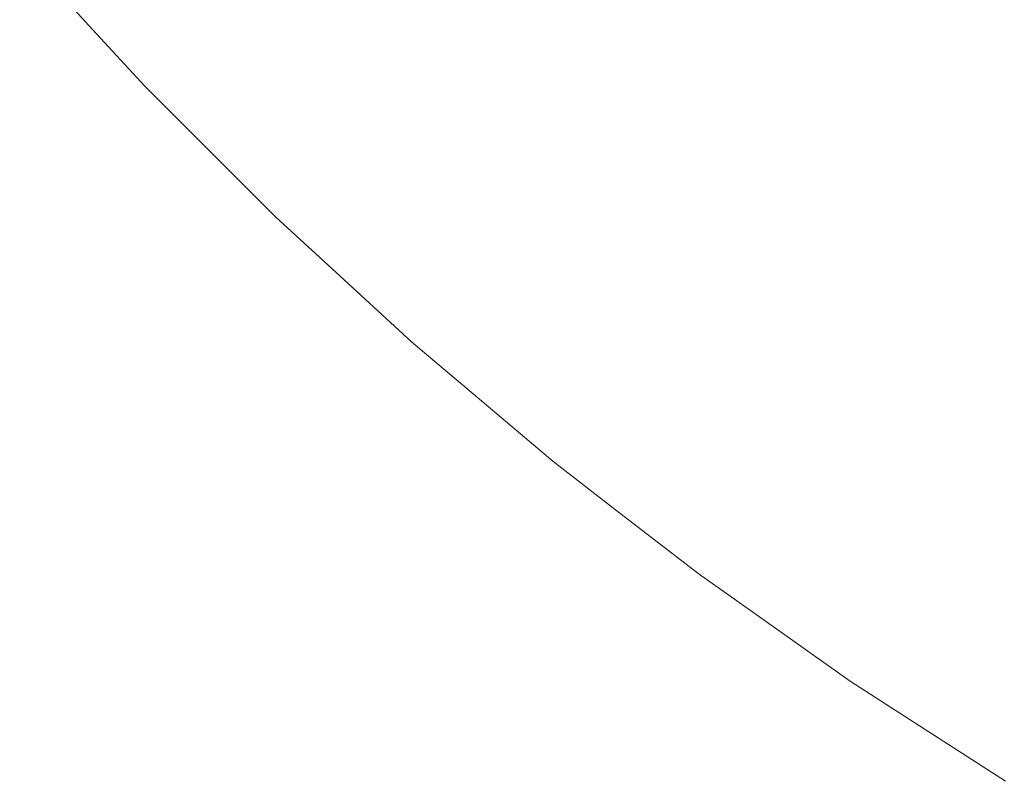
# Model space of a CAD drawing. Header units: centimetres. Extents: x -25.9 to 27.4, y -28.2 to -26.4.
# Tile 1 of 199: x -25.9036 to -25.881, y -28.1452 to -28.1277. Entities that reach past the tile are written whole.
import ezdxf

# ---------------------------------------------------------------- set-up
doc = ezdxf.new("R2010")
doc.units = ezdxf.units.CM
doc.header["$LTSCALE"] = 2.54
doc.layers.add('Lucido design-1', color=7, linetype='Continuous')

# ---------------------------------------------------------------- blocks, each defined once
blk = doc.blocks.new('Gruppo-4-1')
at = {"color": 7, "linetype": 'Continuous', "lineweight": 9}
for points, invisible_edges in [([(-25.886873, -28.126255, 540.467045), (-25.889632, -28.12372, 540.467045), (-25.890941, -28.125086, 540.463308), (-25.888122, -28.127674, 540.463308)], 15), ([(-25.899185, -28.127687, 539.79928), (-25.901994, -28.124629, 539.79928), (-25.901289, -28.124008, 539.795262), (-25.898507, -28.127037, 539.795262)], 15), ([(-25.89871, -28.127232, 540.443675), (-25.901501, -28.124195, 540.443675), (-25.902176, -28.124789, 540.439608), (-25.89936, -28.127855, 540.439608)], 15), ([(-25.89396, -28.128235, 539.787368), (-25.896797, -28.125398, 539.787368), (-25.895768, -28.124413, 539.783506), (-25.892974, -28.127207, 539.783506)], 15), ([(-25.883777, -28.128383, 539.772337), (-25.88663, -28.125978, 539.772337), (-25.885288, -28.124454, 539.768772), (-25.882502, -28.126804, 539.768772)], 15), ([(-25.89936, -28.127855, 540.439608), (-25.902176, -28.124789, 540.439608), (-25.902724, -28.125271, 540.435511), (-25.899887, -28.12836, 540.435511)], 15), ([(-25.899744, -28.128223, 539.803337), (-25.902575, -28.12514, 539.803337), (-25.901994, -28.124629, 539.79928), (-25.899185, -28.127687, 539.79928)], 15), ([(-25.893225, -28.127468, 540.455624), (-25.89603, -28.124663, 540.455624), (-25.897044, -28.125635, 540.45169), (-25.894197, -28.128483, 540.45169)], 15), ([(-25.882722, -28.127076, 540.470703), (-25.88552, -28.124717, 540.470703), (-25.886873, -28.126255, 540.467045), (-25.884008, -28.12867, 540.467045)], 15), ([(-25.889019, -28.128694, 539.77971), (-25.89188, -28.126066, 539.77971), (-25.890681, -28.124814, 539.775984), (-25.887874, -28.127392, 539.775984)], 15), ([(-25.900181, -28.128642, 539.807427), (-25.90303, -28.12554, 539.807427), (-25.902575, -28.12514, 539.803337), (-25.899744, -28.128223, 539.803337)], 15), ([(-25.888122, -28.127674, 540.463308), (-25.890941, -28.125086, 540.463308), (-25.892139, -28.126336, 540.459498), (-25.889266, -28.128974, 540.459498)], 15), ([(-25.879618, -28.129033, 539.768772), (-25.882502, -28.126804, 539.768772), (-25.881137, -28.125114, 539.765297), (-25.878326, -28.127286, 539.765297)], 15), ([(-25.899887, -28.12836, 540.435511), (-25.902724, -28.125271, 540.435511), (-25.903143, -28.12564, 540.43139), (-25.90029, -28.128746, 540.43139)], 15), ([(-25.894835, -28.129149, 539.791289), (-25.89771, -28.126274, 539.791289), (-25.896797, -28.125398, 539.787368), (-25.89396, -28.128235, 539.787368)], 15), ([(-25.878517, -28.127544, 540.474275), (-25.881339, -28.125363, 540.474275), (-25.882722, -28.127076, 540.470703), (-25.879826, -28.129315, 540.470703)], 15), ([(-25.90029, -28.128746, 540.43139), (-25.903143, -28.12564, 540.43139), (-25.903433, -28.125895, 540.427254), (-25.900569, -28.129013, 540.427254)], 15), ([(-25.900496, -28.128944, 539.811541), (-25.903357, -28.125829, 539.811541), (-25.90303, -28.12554, 539.807427), (-25.900181, -28.128642, 539.807427)], 15), ([(-25.894197, -28.128483, 540.45169), (-25.897044, -28.125635, 540.45169), (-25.897938, -28.126492, 540.447705), (-25.895053, -28.129376, 540.447705)], 15), ([(-25.900569, -28.129013, 540.427254), (-25.903433, -28.125895, 540.427254), (-25.903593, -28.126036, 540.423108), (-25.900723, -28.129161, 540.423108)], 15), ([(-25.900688, -28.129128, 539.815674), (-25.903557, -28.126005, 539.815674), (-25.903357, -28.125829, 539.811541), (-25.900496, -28.128944, 539.811541)], 15), ([(-25.901954, -28.127891, 539.820033), (-25.903629, -28.126067, 539.820033), (-25.903557, -28.126005, 539.815674), (-25.900688, -28.129128, 539.815674)], 14), ([(-25.900723, -28.129161, 540.423108), (-25.903593, -28.126036, 540.423108), (-25.903629, -28.126067, 540.420033), (-25.901954, -28.127891, 540.420033)], 11), ([(-25.903629, -28.126067, 539.820033), (-25.901954, -28.127891, 539.820033), (-25.901954, -28.127891, 540.420033), (-25.903629, -28.126067, 540.420033)], 10), ([(-25.890064, -28.12988, 539.783506), (-25.892974, -28.127207, 539.783506), (-25.89188, -28.126066, 539.77971), (-25.889019, -28.128694, 539.77971)], 15), ([(-25.88496, -28.129849, 539.775984), (-25.887874, -28.127392, 539.775984), (-25.88663, -28.125978, 539.772337), (-25.883777, -28.128383, 539.772337)], 15), ([(-25.895599, -28.129945, 539.795262), (-25.898507, -28.127037, 539.795262), (-25.89771, -28.126274, 539.791289), (-25.894835, -28.129149, 539.791289)], 15), ([(-25.889266, -28.128974, 540.459498), (-25.892139, -28.126336, 540.459498), (-25.893225, -28.127468, 540.455624), (-25.890303, -28.130152, 540.455624)], 15), ([(-25.884008, -28.12867, 540.467045), (-25.886873, -28.126255, 540.467045), (-25.888122, -28.127674, 540.463308), (-25.885197, -28.130141, 540.463308)], 15), ([(-25.895053, -28.129376, 540.447705), (-25.897938, -28.126492, 540.447705), (-25.89871, -28.127232, 540.443675), (-25.895794, -28.130149, 540.443675)], 15), ([(-25.880825, -28.130665, 539.772337), (-25.883777, -28.128383, 539.772337), (-25.882502, -28.126804, 539.768772), (-25.879618, -28.129033, 539.768772)], 15), ([(-25.896249, -28.130624, 539.79928), (-25.899185, -28.127687, 539.79928), (-25.898507, -28.127037, 539.795262), (-25.895599, -28.129945, 539.795262)], 15), ([(-25.895794, -28.130149, 540.443675), (-25.89871, -28.127232, 540.443675), (-25.89936, -28.127855, 540.439608), (-25.896417, -28.130799, 540.439608)], 15), ([(-25.891005, -28.130949, 539.787368), (-25.89396, -28.128235, 539.787368), (-25.892974, -28.127207, 539.783506), (-25.890064, -28.12988, 539.783506)], 15), ([(-25.879826, -28.129315, 540.470703), (-25.882722, -28.127076, 540.470703), (-25.884008, -28.12867, 540.467045), (-25.881044, -28.130961, 540.467045)], 15), ([(-25.890303, -28.130152, 540.455624), (-25.893225, -28.127468, 540.455624), (-25.894197, -28.128483, 540.45169), (-25.891231, -28.131207, 540.45169)], 15), ([(-25.88605, -28.131198, 539.77971), (-25.889019, -28.128694, 539.77971), (-25.887874, -28.127392, 539.775984), (-25.88496, -28.129849, 539.775984)], 15), ([(-25.896784, -28.131182, 539.803337), (-25.899744, -28.128223, 539.803337), (-25.899185, -28.127687, 539.79928), (-25.896249, -28.130624, 539.79928)], 15), ([(-25.885197, -28.130141, 540.463308), (-25.888122, -28.127674, 540.463308), (-25.889266, -28.128974, 540.459498), (-25.886284, -28.131488, 540.459498)], 15), ([(-25.901954, -28.127891, 540.420033), (-25.900757, -28.129194, 540.420033), (-25.900723, -28.129161, 540.423108)], 10), ([(-25.900757, -28.129194, 540.420033), (-25.901954, -28.127891, 540.420033), (-25.901954, -28.127891, 539.820033), (-25.900757, -28.129194, 539.820033)], 10), ([(-25.900688, -28.129128, 539.815674), (-25.900757, -28.129194, 539.820033), (-25.901954, -28.127891, 539.820033)], 9), ([(-25.896417, -28.130799, 540.439608), (-25.89936, -28.127855, 540.439608), (-25.899887, -28.12836, 540.435511), (-25.896921, -28.131326, 540.435511)], 15), ([(-25.896921, -28.131326, 540.435511), (-25.899887, -28.12836, 540.435511), (-25.90029, -28.128746, 540.43139), (-25.897308, -28.131729, 540.43139)], 15), ([(-25.897203, -28.13162, 539.807427), (-25.900181, -28.128642, 539.807427), (-25.899744, -28.128223, 539.803337), (-25.896784, -28.131182, 539.803337)], 15), ([(-25.891841, -28.131899, 539.791289), (-25.894835, -28.129149, 539.791289), (-25.89396, -28.128235, 539.787368), (-25.891005, -28.130949, 539.787368)], 15), ([(-25.881945, -28.132179, 539.775984), (-25.88496, -28.129849, 539.775984), (-25.883777, -28.128383, 539.772337), (-25.880825, -28.130665, 539.772337)], 15), ([(-25.897505, -28.131935, 539.811541), (-25.900496, -28.128944, 539.811541), (-25.900181, -28.128642, 539.807427), (-25.897203, -28.13162, 539.807427)], 15), ([(-25.891231, -28.131207, 540.45169), (-25.894197, -28.128483, 540.45169), (-25.895053, -28.129376, 540.447705), (-25.892049, -28.132136, 540.447705)], 15), ([(-25.897308, -28.131729, 540.43139), (-25.90029, -28.128746, 540.43139), (-25.900569, -28.129013, 540.427254), (-25.897575, -28.132007, 540.427254)], 15), ([(-25.887043, -28.132427, 539.783506), (-25.890064, -28.12988, 539.783506), (-25.889019, -28.128694, 539.77971), (-25.88605, -28.131198, 539.77971)], 15), ([(-25.881044, -28.130961, 540.467045), (-25.884008, -28.12867, 540.467045), (-25.885197, -28.130141, 540.463308), (-25.882169, -28.132482, 540.463308)], 15), ([(-25.897575, -28.132007, 540.427254), (-25.900569, -28.129013, 540.427254), (-25.900723, -28.129161, 540.423108), (-25.897723, -28.132161, 540.423108)], 15), ([(-25.89769, -28.132127, 539.815674), (-25.900688, -28.129128, 539.815674), (-25.900496, -28.128944, 539.811541), (-25.897505, -28.131935, 539.811541)], 15), ([(-25.886284, -28.131488, 540.459498), (-25.889266, -28.128974, 540.459498), (-25.890303, -28.130152, 540.455624), (-25.88727, -28.132709, 540.455624)], 15), ([(-25.899127, -28.130824, 539.820033), (-25.900757, -28.129194, 539.820033), (-25.900688, -28.129128, 539.815674), (-25.89769, -28.132127, 539.815674)], 14), ([(-25.897723, -28.132161, 540.423108), (-25.900723, -28.129161, 540.423108), (-25.900757, -28.129194, 540.420033), (-25.899127, -28.130824, 540.420033)], 11), ([(-25.900757, -28.129194, 539.820033), (-25.899127, -28.130824, 539.820033), (-25.899127, -28.130824, 540.420033), (-25.900757, -28.129194, 540.420033)], 10), ([(-25.89257, -28.132728, 539.795262), (-25.895599, -28.129945, 539.795262), (-25.894835, -28.129149, 539.791289), (-25.891841, -28.131899, 539.791289)], 15), ([(-25.876838, -28.131428, 540.470703), (-25.879826, -28.129315, 540.470703), (-25.881044, -28.130961, 540.467045), (-25.877985, -28.133125, 540.467045)], 15), ([(-25.892049, -28.132136, 540.447705), (-25.895053, -28.129376, 540.447705), (-25.895794, -28.130149, 540.443675), (-25.892756, -28.132939, 540.443675)], 15), ([(-25.89319, -28.133433, 539.79928), (-25.896249, -28.130624, 539.79928), (-25.895599, -28.129945, 539.795262), (-25.89257, -28.132728, 539.795262)], 15), ([(-25.887937, -28.133536, 539.787368), (-25.891005, -28.130949, 539.787368), (-25.890064, -28.12988, 539.783506), (-25.887043, -28.132427, 539.783506)], 15), ([(-25.882976, -28.133573, 539.77971), (-25.88605, -28.131198, 539.77971), (-25.88496, -28.129849, 539.775984), (-25.881945, -28.132179, 539.775984)], 15), ([(-25.892756, -28.132939, 540.443675), (-25.895794, -28.130149, 540.443675), (-25.896417, -28.130799, 540.439608), (-25.893351, -28.133615, 540.439608)], 15), ([(-25.88727, -28.132709, 540.455624), (-25.890303, -28.130152, 540.455624), (-25.891231, -28.131207, 540.45169), (-25.888153, -28.133802, 540.45169)], 15), ([(-25.882169, -28.132482, 540.463308), (-25.885197, -28.130141, 540.463308), (-25.886284, -28.131488, 540.459498), (-25.883198, -28.133874, 540.459498)], 15), ([(-25.893702, -28.134014, 539.803337), (-25.896784, -28.131182, 539.803337), (-25.896249, -28.130624, 539.79928), (-25.89319, -28.133433, 539.79928)], 15), ([(-25.878834, -28.13438, 539.775984), (-25.881945, -28.132179, 539.775984), (-25.880825, -28.130665, 539.772337), (-25.877779, -28.132819, 539.772337)], 15), ([(-25.899127, -28.130824, 540.420033), (-25.897755, -28.132196, 540.420033), (-25.897723, -28.132161, 540.423108)], 10), ([(-25.897755, -28.132196, 540.420033), (-25.899127, -28.130824, 540.420033), (-25.899127, -28.130824, 539.820033), (-25.897755, -28.132196, 539.820033)], 10), ([(-25.89769, -28.132127, 539.815674), (-25.897755, -28.132196, 539.820033), (-25.899127, -28.130824, 539.820033)], 9), ([(-25.893351, -28.133615, 540.439608), (-25.896417, -28.130799, 540.439608), (-25.896921, -28.131326, 540.435511), (-25.893833, -28.134163, 540.435511)], 15), ([(-25.888732, -28.13452, 539.791289), (-25.891841, -28.131899, 539.791289), (-25.891005, -28.130949, 539.787368), (-25.887937, -28.133536, 539.787368)], 15), ([(-25.877985, -28.133125, 540.467045), (-25.881044, -28.130961, 540.467045), (-25.882169, -28.132482, 540.463308), (-25.879044, -28.134692, 540.463308)], 15), ([(-25.893833, -28.134163, 540.435511), (-25.896921, -28.131326, 540.435511), (-25.897308, -28.131729, 540.43139), (-25.894201, -28.134582, 540.43139)], 15), ([(-25.894102, -28.134468, 539.807427), (-25.897203, -28.13162, 539.807427), (-25.896784, -28.131182, 539.803337), (-25.893702, -28.134014, 539.803337)], 15), ([(-25.888153, -28.133802, 540.45169), (-25.891231, -28.131207, 540.45169), (-25.892049, -28.132136, 540.447705), (-25.88893, -28.134765, 540.447705)], 15), ([(-25.883916, -28.134844, 539.783506), (-25.887043, -28.132427, 539.783506), (-25.88605, -28.131198, 539.77971), (-25.882976, -28.133573, 539.77971)], 15), ([(-25.883198, -28.133874, 540.459498), (-25.886284, -28.131488, 540.459498), (-25.88727, -28.132709, 540.455624), (-25.884131, -28.135135, 540.455624)], 15), ([(-25.894201, -28.134582, 540.43139), (-25.897308, -28.131729, 540.43139), (-25.897575, -28.132007, 540.427254), (-25.894456, -28.134871, 540.427254)], 15), ([(-25.89439, -28.134796, 539.811541), (-25.897505, -28.131935, 539.811541), (-25.897203, -28.13162, 539.807427), (-25.894102, -28.134468, 539.807427)], 15), ([(-25.894456, -28.134871, 540.427254), (-25.897575, -28.132007, 540.427254), (-25.897723, -28.132161, 540.423108), (-25.894598, -28.135032, 540.423108)], 15), ([(-25.894566, -28.134996, 539.815674), (-25.89769, -28.132127, 539.815674), (-25.897505, -28.131935, 539.811541), (-25.89439, -28.134796, 539.811541)], 15), ([(-25.889425, -28.135379, 539.795262), (-25.89257, -28.132728, 539.795262), (-25.891841, -28.131899, 539.791289), (-25.888732, -28.13452, 539.791289)], 15), ([(-25.896179, -28.133643, 539.820033), (-25.897755, -28.132196, 539.820033), (-25.89769, -28.132127, 539.815674), (-25.894566, -28.134996, 539.815674)], 14), ([(-25.894598, -28.135032, 540.423108), (-25.897723, -28.132161, 540.423108), (-25.897755, -28.132196, 540.420033), (-25.896179, -28.133643, 540.420033)], 11), ([(-25.897755, -28.132196, 539.820033), (-25.896179, -28.133643, 539.820033), (-25.896179, -28.133643, 540.420033), (-25.897755, -28.132196, 540.420033)], 10), ([(-25.88893, -28.134765, 540.447705), (-25.892049, -28.132136, 540.447705), (-25.892756, -28.132939, 540.443675), (-25.889602, -28.135598, 540.443675)], 15), ([(-25.879804, -28.135817, 539.77971), (-25.882976, -28.133573, 539.77971), (-25.881945, -28.132179, 539.775984), (-25.878834, -28.13438, 539.775984)], 15), ([(-25.884763, -28.135989, 539.787368), (-25.887937, -28.133536, 539.787368), (-25.887043, -28.132427, 539.783506), (-25.883916, -28.134844, 539.783506)], 15), ([(-25.879044, -28.134692, 540.463308), (-25.882169, -28.132482, 540.463308), (-25.883198, -28.133874, 540.459498), (-25.880014, -28.136126, 540.459498)], 15), ([(-25.890016, -28.13611, 539.79928), (-25.89319, -28.133433, 539.79928), (-25.89257, -28.132728, 539.795262), (-25.889425, -28.135379, 539.795262)], 15), ([(-25.884131, -28.135135, 540.455624), (-25.88727, -28.132709, 540.455624), (-25.888153, -28.133802, 540.45169), (-25.884967, -28.136265, 540.45169)], 15), ([(-25.889602, -28.135598, 540.443675), (-25.892756, -28.132939, 540.443675), (-25.893351, -28.133615, 540.439608), (-25.890168, -28.136298, 540.439608)], 15), ([(-25.890168, -28.136298, 540.439608), (-25.893351, -28.133615, 540.439608), (-25.893833, -28.134163, 540.435511), (-25.890626, -28.136866, 540.435511)], 15), ([(-25.890502, -28.136712, 539.803337), (-25.893702, -28.134014, 539.803337), (-25.89319, -28.133433, 539.79928), (-25.890016, -28.13611, 539.79928)], 15), ([(-25.885515, -28.137007, 539.791289), (-25.888732, -28.13452, 539.791289), (-25.887937, -28.133536, 539.787368), (-25.884763, -28.135989, 539.787368)], 15), ([(-25.88069, -28.137126, 539.783506), (-25.883916, -28.134844, 539.783506), (-25.882976, -28.133573, 539.77971), (-25.879804, -28.135817, 539.77971)], 15), ([(-25.896179, -28.133643, 540.420033), (-25.894629, -28.135067, 540.420033), (-25.894598, -28.135032, 540.423108)], 10), ([(-25.894629, -28.135067, 540.420033), (-25.896179, -28.133643, 540.420033), (-25.896179, -28.133643, 539.820033), (-25.894629, -28.135067, 539.820033)], 10), ([(-25.894566, -28.134996, 539.815674), (-25.894629, -28.135067, 539.820033), (-25.896179, -28.133643, 539.820033)], 9), ([(-25.884967, -28.136265, 540.45169), (-25.888153, -28.133802, 540.45169), (-25.88893, -28.134765, 540.447705), (-25.885703, -28.13726, 540.447705)], 15), ([(-25.890882, -28.137183, 539.807427), (-25.894102, -28.134468, 539.807427), (-25.893702, -28.134014, 539.803337), (-25.890502, -28.136712, 539.803337)], 15), ([(-25.880014, -28.136126, 540.459498), (-25.883198, -28.133874, 540.459498), (-25.884131, -28.135135, 540.455624), (-25.880892, -28.137426, 540.455624)], 15), ([(-25.890626, -28.136866, 540.435511), (-25.893833, -28.134163, 540.435511), (-25.894201, -28.134582, 540.43139), (-25.890977, -28.1373, 540.43139)], 15), ([(-25.891156, -28.137523, 539.811541), (-25.89439, -28.134796, 539.811541), (-25.894102, -28.134468, 539.807427), (-25.890882, -28.137183, 539.807427)], 15), ([(-25.886171, -28.137894, 539.795262), (-25.889425, -28.135379, 539.795262), (-25.888732, -28.13452, 539.791289), (-25.885515, -28.137007, 539.791289)], 15), ([(-25.890977, -28.1373, 540.43139), (-25.894201, -28.134582, 540.43139), (-25.894456, -28.134871, 540.427254), (-25.891219, -28.1376, 540.427254)], 15), ([(-25.891219, -28.1376, 540.427254), (-25.894456, -28.134871, 540.427254), (-25.894598, -28.135032, 540.423108), (-25.891354, -28.137767, 540.423108)], 15), ([(-25.891324, -28.13773, 539.815674), (-25.894566, -28.134996, 539.815674), (-25.89439, -28.134796, 539.811541), (-25.891156, -28.137523, 539.811541)], 15), ([(-25.885703, -28.13726, 540.447705), (-25.88893, -28.134765, 540.447705), (-25.889602, -28.135598, 540.443675), (-25.886339, -28.13812, 540.443675)], 15), ([(-25.881487, -28.138306, 539.787368), (-25.884763, -28.135989, 539.787368), (-25.883916, -28.134844, 539.783506), (-25.88069, -28.137126, 539.783506)], 15), ([(-25.893117, -28.136342, 539.820033), (-25.894629, -28.135067, 539.820033), (-25.894566, -28.134996, 539.815674)], 10), ([(-25.894598, -28.135032, 540.423108), (-25.894629, -28.135067, 540.420033), (-25.893117, -28.136342, 540.420033)], 9), ([(-25.894629, -28.135067, 539.820033), (-25.893117, -28.136342, 539.820033), (-25.893117, -28.136342, 540.420033), (-25.894629, -28.135067, 540.420033)], 10), ([(-25.893117, -28.136342, 540.420033), (-25.891383, -28.137804, 540.420033), (-25.891354, -28.137767, 540.423108), (-25.894598, -28.135032, 540.423108)], 14), ([(-25.894566, -28.134996, 539.815674), (-25.891324, -28.13773, 539.815674), (-25.891383, -28.137804, 539.820033), (-25.893117, -28.136342, 539.820033)], 11), ([(-25.880892, -28.137426, 540.455624), (-25.884131, -28.135135, 540.455624), (-25.884967, -28.136265, 540.45169), (-25.881679, -28.13859, 540.45169)], 15), ([(-25.88673, -28.138649, 539.79928), (-25.890016, -28.13611, 539.79928), (-25.889425, -28.135379, 539.795262), (-25.886171, -28.137894, 539.795262)], 15), ([(-25.886339, -28.13812, 540.443675), (-25.889602, -28.135598, 540.443675), (-25.890168, -28.136298, 540.439608), (-25.886874, -28.138844, 540.439608)], 15), ([(-25.88719, -28.139271, 539.803337), (-25.890502, -28.136712, 539.803337), (-25.890016, -28.13611, 539.79928), (-25.88673, -28.138649, 539.79928)], 15), ([(-25.882196, -28.139354, 539.791289), (-25.885515, -28.137007, 539.791289), (-25.884763, -28.135989, 539.787368), (-25.881487, -28.138306, 539.787368)], 15), ([(-25.891383, -28.137804, 540.420033), (-25.893117, -28.136342, 540.420033), (-25.893117, -28.136342, 539.820033), (-25.891383, -28.137804, 539.820033)], 10), ([(-25.886874, -28.138844, 540.439608), (-25.890168, -28.136298, 540.439608), (-25.890626, -28.136866, 540.435511), (-25.887308, -28.139431, 540.435511)], 15), ([(-25.881679, -28.13859, 540.45169), (-25.884967, -28.136265, 540.45169), (-25.885703, -28.13726, 540.447705), (-25.882372, -28.139616, 540.447705)], 15), ([(-25.88755, -28.139758, 539.807427), (-25.890882, -28.137183, 539.807427), (-25.890502, -28.136712, 539.803337), (-25.88719, -28.139271, 539.803337)], 15), ([(-25.887308, -28.139431, 540.435511), (-25.890626, -28.136866, 540.435511), (-25.890977, -28.1373, 540.43139), (-25.88764, -28.13988, 540.43139)], 15), ([(-25.882814, -28.140269, 539.795262), (-25.886171, -28.137894, 539.795262), (-25.885515, -28.137007, 539.791289), (-25.882196, -28.139354, 539.791289)], 15), ([(-25.88781, -28.140109, 539.811541), (-25.891156, -28.137523, 539.811541), (-25.890882, -28.137183, 539.807427), (-25.88755, -28.139758, 539.807427)], 15), ([(-25.878116, -28.140482, 539.787368), (-25.881487, -28.138306, 539.787368), (-25.88069, -28.137126, 539.783506), (-25.877369, -28.139269, 539.783506)], 15), ([(-25.88764, -28.13988, 540.43139), (-25.890977, -28.1373, 540.43139), (-25.891219, -28.1376, 540.427254), (-25.88787, -28.14019, 540.427254)], 15), ([(-25.882372, -28.139616, 540.447705), (-25.885703, -28.13726, 540.447705), (-25.886339, -28.13812, 540.443675), (-25.882971, -28.140502, 540.443675)], 15), ([(-25.877559, -28.139577, 540.455624), (-25.880892, -28.137426, 540.455624), (-25.881679, -28.13859, 540.45169), (-25.878296, -28.140774, 540.45169)], 15), ([(-25.88787, -28.14019, 540.427254), (-25.891219, -28.1376, 540.427254), (-25.891354, -28.137767, 540.423108), (-25.887997, -28.140362, 540.423108)], 15), ([(-25.887968, -28.140323, 539.815674), (-25.891324, -28.13773, 539.815674), (-25.891156, -28.137523, 539.811541), (-25.88781, -28.140109, 539.811541)], 15), ([(-25.889944, -28.138917, 539.820033), (-25.891383, -28.137804, 539.820033), (-25.891324, -28.13773, 539.815674)], 10), ([(-25.891354, -28.137767, 540.423108), (-25.891383, -28.137804, 540.420033), (-25.889944, -28.138917, 540.420033)], 9), ([(-25.891383, -28.137804, 539.820033), (-25.889944, -28.138917, 539.820033), (-25.889944, -28.138917, 540.420033), (-25.891383, -28.137804, 540.420033)], 10), ([(-25.889944, -28.138917, 540.420033), (-25.888025, -28.1404, 540.420033), (-25.887997, -28.140362, 540.423108), (-25.891354, -28.137767, 540.423108)], 14), ([(-25.891324, -28.13773, 539.815674), (-25.887968, -28.140323, 539.815674), (-25.888025, -28.1404, 539.820033), (-25.889944, -28.138917, 539.820033)], 11), ([(-25.88334, -28.141047, 539.79928), (-25.88673, -28.138649, 539.79928), (-25.886171, -28.137894, 539.795262), (-25.882814, -28.140269, 539.795262)], 15), ([(-25.882971, -28.140502, 540.443675), (-25.886339, -28.13812, 540.443675), (-25.886874, -28.138844, 540.439608), (-25.883476, -28.141248, 540.439608)], 15), ([(-25.878779, -28.141559, 539.791289), (-25.882196, -28.139354, 539.791289), (-25.881487, -28.138306, 539.787368), (-25.878116, -28.140482, 539.787368)], 15), ([(-25.878296, -28.140774, 540.45169), (-25.881679, -28.13859, 540.45169), (-25.882372, -28.139616, 540.447705), (-25.878945, -28.141828, 540.447705)], 15), ([(-25.883773, -28.141688, 539.803337), (-25.88719, -28.139271, 539.803337), (-25.88673, -28.138649, 539.79928), (-25.88334, -28.141047, 539.79928)], 15), ([(-25.888025, -28.1404, 540.420033), (-25.889944, -28.138917, 540.420033), (-25.889944, -28.138917, 539.820033), (-25.888025, -28.1404, 539.820033)], 10), ([(-25.883476, -28.141248, 540.439608), (-25.886874, -28.138844, 540.439608), (-25.887308, -28.139431, 540.435511), (-25.883884, -28.141853, 540.435511)], 15), ([(-25.884112, -28.14219, 539.807427), (-25.88755, -28.139758, 539.807427), (-25.88719, -28.139271, 539.803337), (-25.883773, -28.141688, 539.803337)], 15), ([(-25.883884, -28.141853, 540.435511), (-25.887308, -28.139431, 540.435511), (-25.88764, -28.13988, 540.43139), (-25.884197, -28.142315, 540.43139)], 15), ([(-25.879358, -28.142499, 539.795262), (-25.882814, -28.140269, 539.795262), (-25.882196, -28.139354, 539.791289), (-25.878779, -28.141559, 539.791289)], 15), ([(-25.878945, -28.141828, 540.447705), (-25.882372, -28.139616, 540.447705), (-25.882971, -28.140502, 540.443675), (-25.879506, -28.142739, 540.443675)], 15), ([(-25.884197, -28.142315, 540.43139), (-25.88764, -28.13988, 540.43139), (-25.88787, -28.14019, 540.427254), (-25.884413, -28.142635, 540.427254)], 15), ([(-25.884357, -28.142552, 539.811541), (-25.88781, -28.140109, 539.811541), (-25.88755, -28.139758, 539.807427), (-25.884112, -28.14219, 539.807427)], 15), ([(-25.884506, -28.142772, 539.815674), (-25.887968, -28.140323, 539.815674), (-25.88781, -28.140109, 539.811541), (-25.884357, -28.142552, 539.811541)], 15), ([(-25.886665, -28.141361, 539.820033), (-25.888025, -28.1404, 539.820033), (-25.887968, -28.140323, 539.815674)], 10), ([(-25.887997, -28.140362, 540.423108), (-25.888025, -28.1404, 540.420033), (-25.886665, -28.141361, 540.420033)], 9), ([(-25.888025, -28.1404, 539.820033), (-25.886665, -28.141361, 539.820033), (-25.886665, -28.141361, 540.420033), (-25.888025, -28.1404, 540.420033)], 10), ([(-25.884413, -28.142635, 540.427254), (-25.88787, -28.14019, 540.427254), (-25.887997, -28.140362, 540.423108), (-25.884532, -28.142812, 540.423108)], 15), ([(-25.886665, -28.141361, 540.420033), (-25.884559, -28.142851, 540.420033), (-25.884532, -28.142812, 540.423108), (-25.887997, -28.140362, 540.423108)], 14), ([(-25.887968, -28.140323, 539.815674), (-25.884506, -28.142772, 539.815674), (-25.884559, -28.142851, 539.820033), (-25.886665, -28.141361, 539.820033)], 11), ([(-25.879851, -28.143299, 539.79928), (-25.88334, -28.141047, 539.79928), (-25.882814, -28.140269, 539.795262), (-25.879358, -28.142499, 539.795262)], 15), ([(-25.879506, -28.142739, 540.443675), (-25.882971, -28.140502, 540.443675), (-25.883476, -28.141248, 540.439608), (-25.879978, -28.143506, 540.439608)], 15), ([(-25.880256, -28.143958, 539.803337), (-25.883773, -28.141688, 539.803337), (-25.88334, -28.141047, 539.79928), (-25.879851, -28.143299, 539.79928)], 15), ([(-25.879978, -28.143506, 540.439608), (-25.883476, -28.141248, 540.439608), (-25.883884, -28.141853, 540.435511), (-25.88036, -28.144127, 540.435511)], 15), ([(-25.884559, -28.142851, 540.420033), (-25.886665, -28.141361, 540.420033), (-25.886665, -28.141361, 539.820033), (-25.884559, -28.142851, 539.820033)], 10), ([(-25.880574, -28.144474, 539.807427), (-25.884112, -28.14219, 539.807427), (-25.883773, -28.141688, 539.803337), (-25.880256, -28.143958, 539.803337)], 15), ([(-25.88036, -28.144127, 540.435511), (-25.883884, -28.141853, 540.435511), (-25.884197, -28.142315, 540.43139), (-25.880653, -28.144602, 540.43139)], 15), ([(-25.880803, -28.144845, 539.811541), (-25.884357, -28.142552, 539.811541), (-25.884112, -28.14219, 539.807427), (-25.880574, -28.144474, 539.807427)], 15), ([(-25.880653, -28.144602, 540.43139), (-25.884197, -28.142315, 540.43139), (-25.884413, -28.142635, 540.427254), (-25.880855, -28.144931, 540.427254)], 15), ([(-25.880855, -28.144931, 540.427254), (-25.884413, -28.142635, 540.427254), (-25.884532, -28.142812, 540.423108), (-25.880967, -28.145113, 540.423108)], 15), ([(-25.880942, -28.145072, 539.815674), (-25.884506, -28.142772, 539.815674), (-25.884357, -28.142552, 539.811541), (-25.880803, -28.144845, 539.811541)], 15), ([(-25.883286, -28.143672, 539.820033), (-25.884559, -28.142851, 539.820033), (-25.884506, -28.142772, 539.815674)], 10), ([(-25.884532, -28.142812, 540.423108), (-25.884559, -28.142851, 540.420033), (-25.883286, -28.143672, 540.420033)], 9), ([(-25.884559, -28.142851, 539.820033), (-25.883286, -28.143672, 539.820033), (-25.883286, -28.143672, 540.420033), (-25.884559, -28.142851, 540.420033)], 10), ([(-25.883286, -28.143672, 540.420033), (-25.880992, -28.145153, 540.420033), (-25.880967, -28.145113, 540.423108), (-25.884532, -28.142812, 540.423108)], 14), ([(-25.884506, -28.142772, 539.815674), (-25.880942, -28.145072, 539.815674), (-25.880992, -28.145153, 539.820033), (-25.883286, -28.143672, 539.820033)], 11), ([(-25.880992, -28.145153, 540.420033), (-25.883286, -28.143672, 540.420033), (-25.883286, -28.143672, 539.820033), (-25.880992, -28.145153, 539.820033)], 10)]:
    blk.add_3dface(points, dxfattribs=dict(at, invisible_edges=invisible_edges))

msp = doc.modelspace()

# ---------------------------------------------------------------- block references
at = {"layer": 'Lucido design-1', "color": 7}
msp.add_blockref('Gruppo-4-1', (0, 0), dxfattribs=at)

doc.saveas('drawing.dxf')
